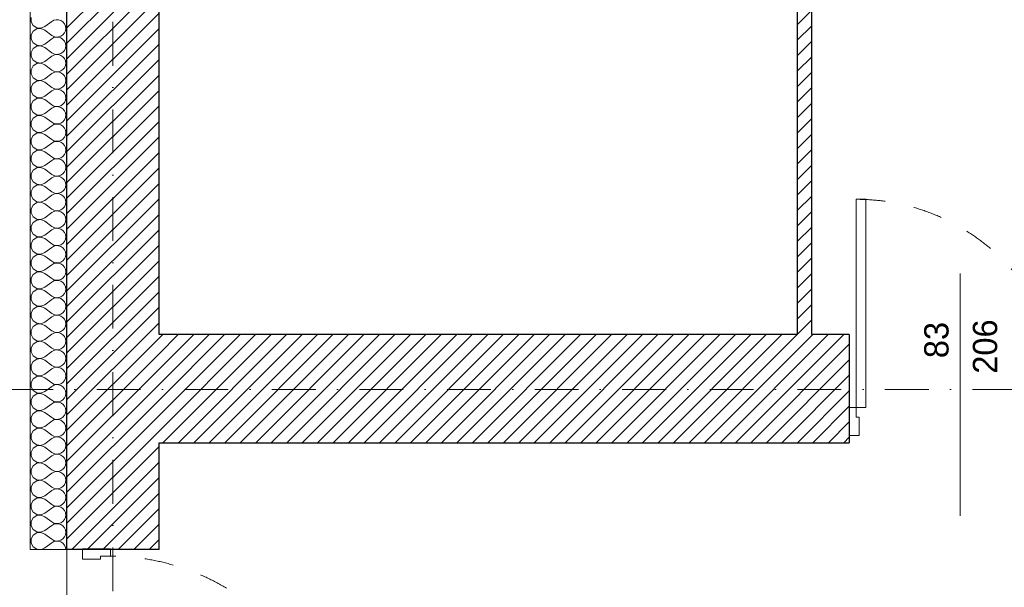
# Model space of a CAD drawing. Header units: millimetres. Extents: x 172139 to 266886, y 89525 to 138225.
# Tile 15 of 72: x 179032 to 183081, y 114560 to 116893. Entities that reach past the tile are written whole.
import ezdxf
from ezdxf.enums import TextEntityAlignment as Align

# ---------------------------------------------------------------- set-up
doc = ezdxf.new("R2010")
doc.units = ezdxf.units.MM
doc.header["$MEASUREMENT"] = 0
doc.linetypes.add('Kropki i Kreski', pattern=[360, 180, -90, 0, -90])
doc.linetypes.add('Przerywana', pattern=[240, 120, -120])
for name, color, linetype in [('Drzwi ArchiCAD', 7, 'Continuous'), ('Konstrukcja - Siatki mod', 7, 'Continuous'), ('KR_INW', 7, 'Continuous'), ('NAPIS_SODON', 7, 'Continuous'), ('Znaczniki drzwi ArchiCADa', 7, 'Continuous')]:
    doc.layers.add(name, color=color, linetype=linetype)
for name, color, linetype, lineweight in [('Drzwi ArchiCAD_Nr_pióra__1', 7, 'Continuous', 13), ('Drzwi ArchiCAD_Nr_pióra__27', 7, 'Continuous', 25), ('KR_INW_Nr_pióra__101', 252, 'Continuous', 5), ('KR_INW_Nr_pióra__27', 7, 'Continuous', 25), ('KR_INW_Nr_pióra__47', 7, 'Continuous', 15), ('NAPIS_SODON_Nr_pióra__1', 7, 'Continuous', 13), ('Znaczniki drzwi ArchiCADa_Nr_pióra__7', 7, 'Continuous', 13)]:
    doc.layers.add(name, color=color, linetype=linetype, lineweight=lineweight)
for name, color, linetype, lineweight, true_color in [('Konstrukcja - Siatki mod_Nr_pióra__48', 7, 'Continuous', 15, 0xa80f02), ('KR_INW_Nr_pióra__102', 7, 'Continuous', 5, 0xcccccc), ('Znaczniki drzwi ArchiCADa_Nr_pióra__20', 7, 'Continuous', 13, 0xb00000)]:
    doc.layers.add(name, color=color, linetype=linetype, lineweight=lineweight, true_color=true_color)
doc.styles.add('GENERATED_STYLE_1', font='txt')
pattern_1 = [(45, (0, 0), (-31.819804, 31.819804), [])]

# ---------------------------------------------------------------- blocks, each defined once
blk = doc.blocks.new('Strop_1', base_point=(179225, 121523.3))
at = {"layer": 'NAPIS_SODON_Nr_pióra__1', "linetype": 'Continuous', "flags": 128}
blk.add_lwpolyline([(179225, 121523.3), (179225.9, 107003.8), (250898.3, 107008.3), (250897.4, 121527.8)], close=True, dxfattribs=at)
blk = doc.blocks.new('*X134')
at = {"layer": 'KR_INW_Nr_pióra__102', "linetype": 'Continuous'}
for p, q in [((179079.7, 116901.6), (179079.7, 116884.2)), ((179182.6, 116892.7), (179173, 116890.5)), ((179192.4, 116892.2), (179182.6, 116892.7)), ((179079.7, 116884.2), (179088, 116868.8)), ((179088, 116868.8), (179102.4, 116859.2)), ((179102.4, 116855.1), (179088, 116845.5)), ((179102.4, 116859.2), (179119.8, 116857.6)), ((179119.8, 116856.7), (179102.4, 116855.1)), ((179119.8, 116857.6), (179135.8, 116864.3)), ((179135.8, 116850), (179119.8, 116856.7)), ((179135.8, 116864.3), (179164.4, 116885.7)), ((179173, 116890.5), (179164.4, 116885.7)), ((179201.8, 116889.1), (179192.4, 116892.2)), ((179209.9, 116883.5), (179201.8, 116889.1)), ((179216.2, 116875.9), (179209.9, 116883.5)), ((179220.2, 116866.9), (179216.2, 116875.9)), ((179221.5, 116857.1), (179220.2, 116866.9)), ((179220.2, 116847.4), (179221.5, 116857.1)), ((179088, 116845.5), (179079.7, 116830.1)), ((179079.7, 116830.1), (179079.7, 116812.7)), ((179079.7, 116812.7), (179088, 116797.4)), ((179135.8, 116850), (179164.4, 116828.6)), ((179135.8, 116792.9), (179164.4, 116814.3)), ((179164.4, 116828.6), (179173, 116823.8)), ((179173, 116819.1), (179164.4, 116814.3)), ((179173, 116823.8), (179182.6, 116821.6)), ((179182.6, 116821.3), (179173, 116819.1)), ((179182.6, 116821.6), (179192.4, 116822.1)), ((179192.4, 116820.8), (179182.6, 116821.3)), ((179192.4, 116822.1), (179201.8, 116825.2)), ((179201.8, 116817.7), (179192.4, 116820.8)), ((179201.8, 116825.2), (179209.9, 116830.8)), ((179209.9, 116812.1), (179201.8, 116817.7)), ((179209.9, 116830.8), (179216.2, 116838.4)), ((179216.2, 116804.5), (179209.9, 116812.1)), ((179216.2, 116838.4), (179220.2, 116847.4)), ((179088, 116774), (179079.7, 116758.7)), ((179088, 116797.4), (179102.4, 116787.8)), ((179102.4, 116783.7), (179088, 116774)), ((179102.4, 116787.8), (179119.8, 116786.1)), ((179119.8, 116785.3), (179102.4, 116783.7)), ((179119.8, 116786.1), (179135.8, 116792.9)), ((179135.8, 116778.6), (179119.8, 116785.3)), ((179135.8, 116778.6), (179164.4, 116757.1)), ((179220.2, 116795.5), (179216.2, 116804.5)), ((179216.2, 116766.9), (179220.2, 116776)), ((179221.5, 116785.7), (179220.2, 116795.5)), ((179220.2, 116776), (179221.5, 116785.7)), ((179079.7, 116758.7), (179079.7, 116741.3)), ((179079.7, 116741.3), (179088, 116726)), ((179135.8, 116721.4), (179164.4, 116742.9)), ((179164.4, 116757.1), (179173, 116752.4)), ((179173, 116747.6), (179164.4, 116742.9)), ((179173, 116752.4), (179182.6, 116750.1)), ((179182.6, 116749.9), (179173, 116747.6)), ((179182.6, 116750.1), (179192.4, 116750.6)), ((179192.4, 116749.4), (179182.6, 116749.9)), ((179192.4, 116750.6), (179201.8, 116753.8)), ((179201.8, 116746.2), (179192.4, 116749.4)), ((179201.8, 116753.8), (179209.9, 116759.4)), ((179209.9, 116740.6), (179201.8, 116746.2)), ((179209.9, 116759.4), (179216.2, 116766.9)), ((179216.2, 116733.1), (179209.9, 116740.6)), ((179220.2, 116724), (179216.2, 116733.1)), ((179088, 116702.6), (179079.7, 116687.3)), ((179088, 116726), (179102.4, 116716.3)), ((179102.4, 116712.2), (179088, 116702.6)), ((179102.4, 116716.3), (179119.8, 116714.7)), ((179119.8, 116713.9), (179102.4, 116712.2)), ((179119.8, 116714.7), (179135.8, 116721.4)), ((179135.8, 116707.1), (179119.8, 116713.9)), ((179135.8, 116707.1), (179164.4, 116685.7)), ((179209.9, 116687.9), (179216.2, 116695.5)), ((179216.2, 116695.5), (179220.2, 116704.5)), ((179221.5, 116714.3), (179220.2, 116724)), ((179220.2, 116704.5), (179221.5, 116714.3)), ((179079.7, 116687.3), (179079.7, 116669.9)), ((179079.7, 116669.9), (179088, 116654.5)), ((179088, 116654.5), (179102.4, 116644.9)), ((179119.8, 116643.3), (179135.8, 116650)), ((179135.8, 116650), (179164.4, 116671.4)), ((179164.4, 116685.7), (179173, 116680.9)), ((179173, 116676.2), (179164.4, 116671.4)), ((179173, 116680.9), (179182.6, 116678.7)), ((179182.6, 116678.4), (179173, 116676.2)), ((179182.6, 116678.7), (179192.4, 116679.2)), ((179192.4, 116677.9), (179182.6, 116678.4)), ((179192.4, 116679.2), (179201.8, 116682.3)), ((179201.8, 116674.8), (179192.4, 116677.9)), ((179201.8, 116682.3), (179209.9, 116687.9)), ((179209.9, 116669.2), (179201.8, 116674.8)), ((179216.2, 116661.6), (179209.9, 116669.2)), ((179220.2, 116652.6), (179216.2, 116661.6)), ((179221.5, 116642.9), (179220.2, 116652.6)), ((179088, 116631.2), (179079.7, 116615.8)), ((179079.7, 116615.8), (179079.7, 116598.4)), ((179102.4, 116640.8), (179088, 116631.2)), ((179102.4, 116644.9), (179119.8, 116643.3)), ((179119.8, 116642.4), (179102.4, 116640.8)), ((179135.8, 116635.7), (179119.8, 116642.4)), ((179135.8, 116635.7), (179164.4, 116614.3)), ((179164.4, 116614.3), (179173, 116609.5)), ((179173, 116609.5), (179182.6, 116607.3)), ((179192.4, 116607.8), (179201.8, 116610.9)), ((179201.8, 116610.9), (179209.9, 116616.5)), ((179209.9, 116616.5), (179216.2, 116624.1)), ((179216.2, 116624.1), (179220.2, 116633.1)), ((179220.2, 116633.1), (179221.5, 116642.9)), ((179079.7, 116598.4), (179088, 116583.1)), ((179088, 116583.1), (179102.4, 116573.5)), ((179102.4, 116569.4), (179088, 116559.7)), ((179102.4, 116573.5), (179119.8, 116571.8)), ((179119.8, 116571), (179102.4, 116569.4)), ((179119.8, 116571.8), (179135.8, 116578.6)), ((179135.8, 116564.3), (179119.8, 116571)), ((179135.8, 116578.6), (179164.4, 116600)), ((179173, 116604.8), (179164.4, 116600)), ((179182.6, 116607), (179173, 116604.8)), ((179182.6, 116607.3), (179192.4, 116607.8)), ((179192.4, 116606.5), (179182.6, 116607)), ((179201.8, 116603.4), (179192.4, 116606.5)), ((179209.9, 116597.8), (179201.8, 116603.4)), ((179216.2, 116590.2), (179209.9, 116597.8)), ((179220.2, 116581.2), (179216.2, 116590.2)), ((179221.5, 116571.4), (179220.2, 116581.2)), ((179220.2, 116561.7), (179221.5, 116571.4)), ((179088, 116559.7), (179079.7, 116544.4)), ((179079.7, 116544.4), (179079.7, 116527)), ((179135.8, 116564.3), (179164.4, 116542.9)), ((179135.8, 116507.1), (179164.4, 116528.6)), ((179164.4, 116542.9), (179173, 116538.1)), ((179173, 116533.3), (179164.4, 116528.6)), ((179173, 116538.1), (179182.6, 116535.9)), ((179182.6, 116535.6), (179173, 116533.3)), ((179182.6, 116535.9), (179192.4, 116536.3)), ((179192.4, 116535.1), (179182.6, 116535.6)), ((179192.4, 116536.3), (179201.8, 116539.5)), ((179201.8, 116531.9), (179192.4, 116535.1)), ((179201.8, 116539.5), (179209.9, 116545.1)), ((179209.9, 116526.4), (179201.8, 116531.9)), ((179209.9, 116545.1), (179216.2, 116552.7)), ((179216.2, 116552.7), (179220.2, 116561.7)), ((179079.7, 116527), (179088, 116511.7)), ((179088, 116488.3), (179079.7, 116473)), ((179088, 116511.7), (179102.4, 116502.1)), ((179102.4, 116497.9), (179088, 116488.3)), ((179102.4, 116502.1), (179119.8, 116500.4)), ((179119.8, 116499.6), (179102.4, 116497.9)), ((179119.8, 116500.4), (179135.8, 116507.1)), ((179135.8, 116492.9), (179119.8, 116499.6)), ((179135.8, 116492.9), (179164.4, 116471.4)), ((179216.2, 116518.8), (179209.9, 116526.4)), ((179220.2, 116509.8), (179216.2, 116518.8)), ((179216.2, 116481.2), (179220.2, 116490.2)), ((179221.5, 116500), (179220.2, 116509.8)), ((179220.2, 116490.2), (179221.5, 116500)), ((179079.7, 116473), (179079.7, 116455.6)), ((179079.7, 116455.6), (179088, 116440.3)), ((179135.8, 116435.7), (179164.4, 116457.1)), ((179164.4, 116471.4), (179173, 116466.7)), ((179173, 116461.9), (179164.4, 116457.1)), ((179173, 116466.7), (179182.6, 116464.4)), ((179182.6, 116464.1), (179173, 116461.9)), ((179182.6, 116464.4), (179192.4, 116464.9)), ((179192.4, 116463.7), (179182.6, 116464.1)), ((179192.4, 116464.9), (179201.8, 116468.1)), ((179201.8, 116460.5), (179192.4, 116463.7)), ((179201.8, 116468.1), (179209.9, 116473.6)), ((179209.9, 116454.9), (179201.8, 116460.5)), ((179209.9, 116473.6), (179216.2, 116481.2)), ((179216.2, 116447.3), (179209.9, 116454.9)), ((179220.2, 116438.3), (179216.2, 116447.3)), ((179088, 116416.9), (179079.7, 116401.6)), ((179088, 116440.3), (179102.4, 116430.6)), ((179102.4, 116426.5), (179088, 116416.9)), ((179102.4, 116430.6), (179119.8, 116429)), ((179119.8, 116428.2), (179102.4, 116426.5)), ((179119.8, 116429), (179135.8, 116435.7)), ((179135.8, 116421.4), (179119.8, 116428.2)), ((179135.8, 116421.4), (179164.4, 116400)), ((179209.9, 116402.2), (179216.2, 116409.8)), ((179216.2, 116409.8), (179220.2, 116418.8)), ((179221.5, 116428.6), (179220.2, 116438.3)), ((179220.2, 116418.8), (179221.5, 116428.6)), ((179079.7, 116401.6), (179079.7, 116384.2)), ((179079.7, 116384.2), (179088, 116368.8)), ((179088, 116368.8), (179102.4, 116359.2)), ((179135.8, 116364.3), (179164.4, 116385.7)), ((179164.4, 116400), (179173, 116395.2)), ((179173, 116390.5), (179164.4, 116385.7)), ((179173, 116395.2), (179182.6, 116393)), ((179182.6, 116392.7), (179173, 116390.5)), ((179182.6, 116393), (179192.4, 116393.5)), ((179192.4, 116392.2), (179182.6, 116392.7)), ((179192.4, 116393.5), (179201.8, 116396.6)), ((179201.8, 116389.1), (179192.4, 116392.2)), ((179201.8, 116396.6), (179209.9, 116402.2)), ((179209.9, 116383.5), (179201.8, 116389.1)), ((179216.2, 116375.9), (179209.9, 116383.5)), ((179220.2, 116366.9), (179216.2, 116375.9)), ((179221.5, 116357.1), (179220.2, 116366.9)), ((179088, 116345.5), (179079.7, 116330.1)), ((179079.7, 116330.1), (179079.7, 116312.7)), ((179102.4, 116355.1), (179088, 116345.5)), ((179102.4, 116359.2), (179119.8, 116357.6)), ((179119.8, 116356.7), (179102.4, 116355.1)), ((179119.8, 116357.6), (179135.8, 116364.3)), ((179135.8, 116350), (179119.8, 116356.7)), ((179135.8, 116350), (179164.4, 116328.6)), ((179164.4, 116328.6), (179173, 116323.8)), ((179201.8, 116325.2), (179209.9, 116330.8)), ((179209.9, 116330.8), (179216.2, 116338.4)), ((179216.2, 116338.4), (179220.2, 116347.4)), ((179220.2, 116347.4), (179221.5, 116357.1)), ((179079.7, 116312.7), (179088, 116297.4)), ((179088, 116297.4), (179102.4, 116287.8)), ((179102.4, 116287.8), (179119.8, 116286.1)), ((179119.8, 116285.3), (179102.4, 116283.7)), ((179119.8, 116286.1), (179135.8, 116292.9)), ((179135.8, 116278.6), (179119.8, 116285.3)), ((179135.8, 116292.9), (179164.4, 116314.3)), ((179173, 116319.1), (179164.4, 116314.3)), ((179173, 116323.8), (179182.6, 116321.6)), ((179182.6, 116321.3), (179173, 116319.1)), ((179182.6, 116321.6), (179192.4, 116322.1)), ((179192.4, 116320.8), (179182.6, 116321.3)), ((179192.4, 116322.1), (179201.8, 116325.2)), ((179201.8, 116317.7), (179192.4, 116320.8)), ((179209.9, 116312.1), (179201.8, 116317.7)), ((179216.2, 116304.5), (179209.9, 116312.1)), ((179220.2, 116295.5), (179216.2, 116304.5)), ((179221.5, 116285.7), (179220.2, 116295.5)), ((179220.2, 116276), (179221.5, 116285.7)), ((179088, 116274), (179079.7, 116258.7)), ((179079.7, 116258.7), (179079.7, 116241.3)), ((179102.4, 116283.7), (179088, 116274)), ((179135.8, 116278.6), (179164.4, 116257.1)), ((179164.4, 116257.1), (179173, 116252.4)), ((179173, 116247.6), (179164.4, 116242.9)), ((179173, 116252.4), (179182.6, 116250.1)), ((179182.6, 116249.9), (179173, 116247.6)), ((179182.6, 116250.1), (179192.4, 116250.6)), ((179192.4, 116249.4), (179182.6, 116249.9)), ((179192.4, 116250.6), (179201.8, 116253.8)), ((179201.8, 116246.2), (179192.4, 116249.4)), ((179201.8, 116253.8), (179209.9, 116259.4)), ((179209.9, 116240.6), (179201.8, 116246.2)), ((179209.9, 116259.4), (179216.2, 116266.9)), ((179216.2, 116266.9), (179220.2, 116276)), ((179079.7, 116241.3), (179088, 116226)), ((179088, 116226), (179102.4, 116216.3)), ((179102.4, 116212.2), (179088, 116202.6)), ((179102.4, 116216.3), (179119.8, 116214.7)), ((179119.8, 116213.9), (179102.4, 116212.2)), ((179119.8, 116214.7), (179135.8, 116221.4)), ((179135.8, 116207.1), (179119.8, 116213.9)), ((179135.8, 116221.4), (179164.4, 116242.9)), ((179135.8, 116207.1), (179164.4, 116185.7)), ((179216.2, 116233.1), (179209.9, 116240.6)), ((179220.2, 116224), (179216.2, 116233.1)), ((179216.2, 116195.5), (179220.2, 116204.5)), ((179221.5, 116214.3), (179220.2, 116224)), ((179220.2, 116204.5), (179221.5, 116214.3)), ((179088, 116202.6), (179079.7, 116187.3)), ((179079.7, 116187.3), (179079.7, 116169.9)), ((179079.7, 116169.9), (179088, 116154.5)), ((179135.8, 116150), (179164.4, 116171.4)), ((179164.4, 116185.7), (179173, 116180.9)), ((179173, 116176.2), (179164.4, 116171.4)), ((179173, 116180.9), (179182.6, 116178.7)), ((179182.6, 116178.4), (179173, 116176.2)), ((179182.6, 116178.7), (179192.4, 116179.2)), ((179192.4, 116177.9), (179182.6, 116178.4)), ((179192.4, 116179.2), (179201.8, 116182.3)), ((179201.8, 116174.8), (179192.4, 116177.9)), ((179201.8, 116182.3), (179209.9, 116187.9)), ((179209.9, 116169.2), (179201.8, 116174.8)), ((179209.9, 116187.9), (179216.2, 116195.5)), ((179216.2, 116161.6), (179209.9, 116169.2)), ((179088, 116131.2), (179079.7, 116115.8)), ((179088, 116154.5), (179102.4, 116144.9)), ((179102.4, 116140.8), (179088, 116131.2)), ((179102.4, 116144.9), (179119.8, 116143.3)), ((179119.8, 116142.4), (179102.4, 116140.8)), ((179119.8, 116143.3), (179135.8, 116150)), ((179135.8, 116135.7), (179119.8, 116142.4)), ((179135.8, 116135.7), (179164.4, 116114.3)), ((179209.9, 116116.5), (179216.2, 116124.1)), ((179220.2, 116152.6), (179216.2, 116161.6)), ((179216.2, 116124.1), (179220.2, 116133.1)), ((179221.5, 116142.9), (179220.2, 116152.6)), ((179220.2, 116133.1), (179221.5, 116142.9)), ((179079.7, 116115.8), (179079.7, 116098.4)), ((179079.7, 116098.4), (179088, 116083.1)), ((179088, 116083.1), (179102.4, 116073.5)), ((179135.8, 116078.6), (179164.4, 116100)), ((179164.4, 116114.3), (179173, 116109.5)), ((179173, 116104.8), (179164.4, 116100)), ((179173, 116109.5), (179182.6, 116107.3)), ((179182.6, 116107), (179173, 116104.8)), ((179182.6, 116107.3), (179192.4, 116107.8)), ((179192.4, 116106.5), (179182.6, 116107)), ((179192.4, 116107.8), (179201.8, 116110.9)), ((179201.8, 116103.4), (179192.4, 116106.5)), ((179201.8, 116110.9), (179209.9, 116116.5)), ((179209.9, 116097.8), (179201.8, 116103.4)), ((179216.2, 116090.2), (179209.9, 116097.8)), ((179220.2, 116081.2), (179216.2, 116090.2)), ((179088, 116059.7), (179079.7, 116044.4)), ((179079.7, 116044.4), (179079.7, 116027)), ((179102.4, 116069.4), (179088, 116059.7)), ((179102.4, 116073.5), (179119.8, 116071.8)), ((179119.8, 116071), (179102.4, 116069.4)), ((179119.8, 116071.8), (179135.8, 116078.6)), ((179135.8, 116064.3), (179119.8, 116071)), ((179135.8, 116064.3), (179164.4, 116042.9)), ((179164.4, 116042.9), (179173, 116038.1)), ((179201.8, 116039.5), (179209.9, 116045.1)), ((179209.9, 116045.1), (179216.2, 116052.7)), ((179216.2, 116052.7), (179220.2, 116061.7)), ((179221.5, 116071.4), (179220.2, 116081.2)), ((179220.2, 116061.7), (179221.5, 116071.4)), ((179079.7, 116027), (179088, 116011.7)), ((179088, 116011.7), (179102.4, 116002.1)), ((179102.4, 116002.1), (179119.8, 116000.4)), ((179119.8, 116000.4), (179135.8, 116007.1)), ((179135.8, 116007.1), (179164.4, 116028.6)), ((179173, 116033.3), (179164.4, 116028.6)), ((179173, 116038.1), (179182.6, 116035.9)), ((179182.6, 116035.6), (179173, 116033.3)), ((179182.6, 116035.9), (179192.4, 116036.3)), ((179192.4, 116035.1), (179182.6, 116035.6)), ((179192.4, 116036.3), (179201.8, 116039.5)), ((179201.8, 116031.9), (179192.4, 116035.1)), ((179209.9, 116026.4), (179201.8, 116031.9)), ((179216.2, 116018.8), (179209.9, 116026.4)), ((179220.2, 116009.8), (179216.2, 116018.8)), ((179221.5, 116000), (179220.2, 116009.8)), ((179088, 115988.3), (179079.7, 115973)), ((179079.7, 115973), (179079.7, 115955.6)), ((179102.4, 115997.9), (179088, 115988.3)), ((179119.8, 115999.6), (179102.4, 115997.9)), ((179135.8, 115992.9), (179119.8, 115999.6)), ((179135.8, 115992.9), (179164.4, 115971.4)), ((179164.4, 115971.4), (179173, 115966.7)), ((179173, 115961.9), (179164.4, 115957.1)), ((179173, 115966.7), (179182.6, 115964.4)), ((179182.6, 115964.1), (179173, 115961.9)), ((179182.6, 115964.4), (179192.4, 115964.9)), ((179192.4, 115963.7), (179182.6, 115964.1)), ((179192.4, 115964.9), (179201.8, 115968.1)), ((179201.8, 115960.5), (179192.4, 115963.7)), ((179201.8, 115968.1), (179209.9, 115973.6)), ((179209.9, 115973.6), (179216.2, 115981.2)), ((179216.2, 115981.2), (179220.2, 115990.2)), ((179220.2, 115990.2), (179221.5, 116000)), ((179079.7, 115955.6), (179088, 115940.3)), ((179088, 115940.3), (179102.4, 115930.6)), ((179102.4, 115926.5), (179088, 115916.9)), ((179102.4, 115930.6), (179119.8, 115929)), ((179119.8, 115928.2), (179102.4, 115926.5)), ((179119.8, 115929), (179135.8, 115935.7)), ((179135.8, 115921.4), (179119.8, 115928.2)), ((179135.8, 115935.7), (179164.4, 115957.1)), ((179135.8, 115921.4), (179164.4, 115900)), ((179209.9, 115954.9), (179201.8, 115960.5)), ((179216.2, 115947.3), (179209.9, 115954.9)), ((179220.2, 115938.3), (179216.2, 115947.3)), ((179221.5, 115928.6), (179220.2, 115938.3)), ((179220.2, 115918.8), (179221.5, 115928.6)), ((179088, 115916.9), (179079.7, 115901.6)), ((179079.7, 115901.6), (179079.7, 115884.2)), ((179079.7, 115884.2), (179088, 115868.8)), ((179135.8, 115864.3), (179164.4, 115885.7)), ((179164.4, 115900), (179173, 115895.2)), ((179173, 115890.5), (179164.4, 115885.7)), ((179173, 115895.2), (179182.6, 115893)), ((179182.6, 115892.7), (179173, 115890.5)), ((179182.6, 115893), (179192.4, 115893.5)), ((179192.4, 115892.2), (179182.6, 115892.7)), ((179192.4, 115893.5), (179201.8, 115896.6)), ((179201.8, 115889.1), (179192.4, 115892.2)), ((179201.8, 115896.6), (179209.9, 115902.2)), ((179209.9, 115883.5), (179201.8, 115889.1)), ((179209.9, 115902.2), (179216.2, 115909.8)), ((179216.2, 115875.9), (179209.9, 115883.5)), ((179216.2, 115909.8), (179220.2, 115918.8)), ((179088, 115845.5), (179079.7, 115830.1)), ((179088, 115868.8), (179102.4, 115859.2)), ((179102.4, 115855.1), (179088, 115845.5)), ((179102.4, 115859.2), (179119.8, 115857.6)), ((179119.8, 115856.7), (179102.4, 115855.1)), ((179119.8, 115857.6), (179135.8, 115864.3)), ((179135.8, 115850), (179119.8, 115856.7)), ((179135.8, 115850), (179164.4, 115828.6)), ((179220.2, 115866.9), (179216.2, 115875.9)), ((179216.2, 115838.4), (179220.2, 115847.4)), ((179221.5, 115857.1), (179220.2, 115866.9)), ((179220.2, 115847.4), (179221.5, 115857.1)), ((179079.7, 115830.1), (179079.7, 115812.7)), ((179079.7, 115812.7), (179088, 115797.4)), ((179135.8, 115792.9), (179164.4, 115814.3)), ((179164.4, 115828.6), (179173, 115823.8)), ((179173, 115819.1), (179164.4, 115814.3)), ((179173, 115823.8), (179182.6, 115821.6)), ((179182.6, 115821.3), (179173, 115819.1)), ((179182.6, 115821.6), (179192.4, 115822.1)), ((179192.4, 115820.8), (179182.6, 115821.3)), ((179192.4, 115822.1), (179201.8, 115825.2)), ((179201.8, 115817.7), (179192.4, 115820.8)), ((179201.8, 115825.2), (179209.9, 115830.8)), ((179209.9, 115812.1), (179201.8, 115817.7)), ((179209.9, 115830.8), (179216.2, 115838.4)), ((179216.2, 115804.5), (179209.9, 115812.1)), ((179220.2, 115795.5), (179216.2, 115804.5)), ((179088, 115774), (179079.7, 115758.7)), ((179088, 115797.4), (179102.4, 115787.8)), ((179102.4, 115783.7), (179088, 115774)), ((179102.4, 115787.8), (179119.8, 115786.1)), ((179119.8, 115785.3), (179102.4, 115783.7)), ((179119.8, 115786.1), (179135.8, 115792.9)), ((179135.8, 115778.6), (179119.8, 115785.3)), ((179135.8, 115778.6), (179164.4, 115757.1)), ((179201.8, 115753.8), (179209.9, 115759.4)), ((179209.9, 115759.4), (179216.2, 115766.9)), ((179216.2, 115766.9), (179220.2, 115776)), ((179221.5, 115785.7), (179220.2, 115795.5)), ((179220.2, 115776), (179221.5, 115785.7)), ((179079.7, 115758.7), (179079.7, 115741.3)), ((179079.7, 115741.3), (179088, 115726)), ((179088, 115726), (179102.4, 115716.3)), ((179119.8, 115714.7), (179135.8, 115721.4)), ((179135.8, 115721.4), (179164.4, 115742.9)), ((179164.4, 115757.1), (179173, 115752.4)), ((179173, 115747.6), (179164.4, 115742.9)), ((179173, 115752.4), (179182.6, 115750.1)), ((179182.6, 115749.9), (179173, 115747.6)), ((179182.6, 115750.1), (179192.4, 115750.6)), ((179192.4, 115749.4), (179182.6, 115749.9)), ((179192.4, 115750.6), (179201.8, 115753.8)), ((179201.8, 115746.2), (179192.4, 115749.4)), ((179209.9, 115740.6), (179201.8, 115746.2)), ((179216.2, 115733.1), (179209.9, 115740.6)), ((179220.2, 115724), (179216.2, 115733.1)), ((179221.5, 115714.3), (179220.2, 115724)), ((179088, 115702.6), (179079.7, 115687.3)), ((179079.7, 115687.3), (179079.7, 115669.9)), ((179102.4, 115712.2), (179088, 115702.6)), ((179102.4, 115716.3), (179119.8, 115714.7)), ((179119.8, 115713.9), (179102.4, 115712.2)), ((179135.8, 115707.1), (179119.8, 115713.9)), ((179135.8, 115707.1), (179164.4, 115685.7)), ((179164.4, 115685.7), (179173, 115680.9)), ((179173, 115680.9), (179182.6, 115678.7)), ((179182.6, 115678.4), (179173, 115676.2)), ((179182.6, 115678.7), (179192.4, 115679.2)), ((179192.4, 115677.9), (179182.6, 115678.4)), ((179192.4, 115679.2), (179201.8, 115682.3)), ((179201.8, 115674.8), (179192.4, 115677.9)), ((179201.8, 115682.3), (179209.9, 115687.9)), ((179209.9, 115687.9), (179216.2, 115695.5)), ((179216.2, 115695.5), (179220.2, 115704.5)), ((179220.2, 115704.5), (179221.5, 115714.3)), ((179079.7, 115669.9), (179088, 115654.5)), ((179088, 115654.5), (179102.4, 115644.9)), ((179102.4, 115640.8), (179088, 115631.2)), ((179102.4, 115644.9), (179119.8, 115643.3)), ((179119.8, 115642.4), (179102.4, 115640.8)), ((179119.8, 115643.3), (179135.8, 115650)), ((179135.8, 115635.7), (179119.8, 115642.4)), ((179135.8, 115650), (179164.4, 115671.4)), ((179173, 115676.2), (179164.4, 115671.4)), ((179209.9, 115669.2), (179201.8, 115674.8)), ((179216.2, 115661.6), (179209.9, 115669.2)), ((179220.2, 115652.6), (179216.2, 115661.6)), ((179221.5, 115642.9), (179220.2, 115652.6)), ((179220.2, 115633.1), (179221.5, 115642.9)), ((179088, 115631.2), (179079.7, 115615.8)), ((179079.7, 115615.8), (179079.7, 115598.4)), ((179079.7, 115598.4), (179088, 115583.1)), ((179135.8, 115635.7), (179164.4, 115614.3)), ((179135.8, 115578.6), (179164.4, 115600)), ((179164.4, 115614.3), (179173, 115609.5)), ((179173, 115604.8), (179164.4, 115600)), ((179173, 115609.5), (179182.6, 115607.3)), ((179182.6, 115607), (179173, 115604.8)), ((179182.6, 115607.3), (179192.4, 115607.8)), ((179192.4, 115606.5), (179182.6, 115607)), ((179192.4, 115607.8), (179201.8, 115610.9)), ((179201.8, 115603.4), (179192.4, 115606.5)), ((179201.8, 115610.9), (179209.9, 115616.5)), ((179209.9, 115597.8), (179201.8, 115603.4)), ((179209.9, 115616.5), (179216.2, 115624.1)), ((179216.2, 115590.2), (179209.9, 115597.8)), ((179216.2, 115624.1), (179220.2, 115633.1)), ((179088, 115559.7), (179079.7, 115544.4)), ((179088, 115583.1), (179102.4, 115573.5)), ((179102.4, 115569.4), (179088, 115559.7)), ((179102.4, 115573.5), (179119.8, 115571.8)), ((179119.8, 115571), (179102.4, 115569.4)), ((179119.8, 115571.8), (179135.8, 115578.6)), ((179135.8, 115564.3), (179119.8, 115571)), ((179135.8, 115564.3), (179164.4, 115542.9)), ((179220.2, 115581.2), (179216.2, 115590.2)), ((179216.2, 115552.7), (179220.2, 115561.7)), ((179221.5, 115571.4), (179220.2, 115581.2)), ((179220.2, 115561.7), (179221.5, 115571.4)), ((179079.7, 115544.4), (179079.7, 115527)), ((179079.7, 115527), (179088, 115511.7)), ((179135.8, 115507.1), (179164.4, 115528.6)), ((179164.4, 115542.9), (179173, 115538.1)), ((179173, 115533.3), (179164.4, 115528.6)), ((179173, 115538.1), (179182.6, 115535.9)), ((179182.6, 115535.6), (179173, 115533.3)), ((179182.6, 115535.9), (179192.4, 115536.3)), ((179192.4, 115535.1), (179182.6, 115535.6)), ((179192.4, 115536.3), (179201.8, 115539.5)), ((179201.8, 115531.9), (179192.4, 115535.1)), ((179201.8, 115539.5), (179209.9, 115545.1)), ((179209.9, 115526.4), (179201.8, 115531.9)), ((179209.9, 115545.1), (179216.2, 115552.7)), ((179216.2, 115518.8), (179209.9, 115526.4)), ((179220.2, 115509.8), (179216.2, 115518.8)), ((179088, 115488.3), (179079.7, 115473)), ((179088, 115511.7), (179102.4, 115502.1)), ((179102.4, 115497.9), (179088, 115488.3)), ((179102.4, 115502.1), (179119.8, 115500.4)), ((179119.8, 115499.6), (179102.4, 115497.9)), ((179119.8, 115500.4), (179135.8, 115507.1)), ((179135.8, 115492.9), (179119.8, 115499.6)), ((179135.8, 115492.9), (179164.4, 115471.4)), ((179209.9, 115473.6), (179216.2, 115481.2)), ((179216.2, 115481.2), (179220.2, 115490.2)), ((179221.5, 115500), (179220.2, 115509.8)), ((179220.2, 115490.2), (179221.5, 115500)), ((179079.7, 115473), (179079.7, 115455.6)), ((179079.7, 115455.6), (179088, 115440.3)), ((179088, 115440.3), (179102.4, 115430.6)), ((179119.8, 115429), (179135.8, 115435.7)), ((179135.8, 115435.7), (179164.4, 115457.1)), ((179164.4, 115471.4), (179173, 115466.7)), ((179173, 115461.9), (179164.4, 115457.1)), ((179173, 115466.7), (179182.6, 115464.4)), ((179182.6, 115464.1), (179173, 115461.9)), ((179182.6, 115464.4), (179192.4, 115464.9)), ((179192.4, 115463.7), (179182.6, 115464.1)), ((179192.4, 115464.9), (179201.8, 115468.1)), ((179201.8, 115460.5), (179192.4, 115463.7)), ((179201.8, 115468.1), (179209.9, 115473.6)), ((179209.9, 115454.9), (179201.8, 115460.5)), ((179216.2, 115447.3), (179209.9, 115454.9)), ((179220.2, 115438.3), (179216.2, 115447.3)), ((179221.5, 115428.6), (179220.2, 115438.3)), ((179088, 115416.9), (179079.7, 115401.6)), ((179079.7, 115401.6), (179079.7, 115384.2)), ((179102.4, 115426.5), (179088, 115416.9)), ((179102.4, 115430.6), (179119.8, 115429)), ((179119.8, 115428.2), (179102.4, 115426.5)), ((179135.8, 115421.4), (179119.8, 115428.2)), ((179135.8, 115421.4), (179164.4, 115400)), ((179164.4, 115400), (179173, 115395.2)), ((179173, 115395.2), (179182.6, 115393)), ((179192.4, 115393.5), (179201.8, 115396.6)), ((179201.8, 115396.6), (179209.9, 115402.2)), ((179209.9, 115402.2), (179216.2, 115409.8)), ((179216.2, 115409.8), (179220.2, 115418.8)), ((179220.2, 115418.8), (179221.5, 115428.6)), ((179079.7, 115384.2), (179088, 115368.8)), ((179088, 115368.8), (179102.4, 115359.2)), ((179102.4, 115355.1), (179088, 115345.5)), ((179102.4, 115359.2), (179119.8, 115357.6)), ((179119.8, 115356.7), (179102.4, 115355.1)), ((179119.8, 115357.6), (179135.8, 115364.3)), ((179135.8, 115350), (179119.8, 115356.7)), ((179135.8, 115364.3), (179164.4, 115385.7)), ((179173, 115390.5), (179164.4, 115385.7)), ((179182.6, 115392.7), (179173, 115390.5)), ((179182.6, 115393), (179192.4, 115393.5)), ((179192.4, 115392.2), (179182.6, 115392.7)), ((179201.8, 115389.1), (179192.4, 115392.2)), ((179209.9, 115383.5), (179201.8, 115389.1)), ((179216.2, 115375.9), (179209.9, 115383.5)), ((179220.2, 115366.9), (179216.2, 115375.9)), ((179221.5, 115357.1), (179220.2, 115366.9)), ((179220.2, 115347.4), (179221.5, 115357.1)), ((179088, 115345.5), (179079.7, 115330.1)), ((179079.7, 115330.1), (179079.7, 115312.7)), ((179135.8, 115350), (179164.4, 115328.6)), ((179135.8, 115292.9), (179164.4, 115314.3)), ((179164.4, 115328.6), (179173, 115323.8)), ((179173, 115319.1), (179164.4, 115314.3)), ((179173, 115323.8), (179182.6, 115321.6)), ((179182.6, 115321.3), (179173, 115319.1)), ((179182.6, 115321.6), (179192.4, 115322.1)), ((179192.4, 115320.8), (179182.6, 115321.3)), ((179192.4, 115322.1), (179201.8, 115325.2)), ((179201.8, 115317.7), (179192.4, 115320.8)), ((179201.8, 115325.2), (179209.9, 115330.8)), ((179209.9, 115312.1), (179201.8, 115317.7)), ((179209.9, 115330.8), (179216.2, 115338.4)), ((179216.2, 115338.4), (179220.2, 115347.4)), ((179079.7, 115312.7), (179088, 115297.4)), ((179088, 115274), (179079.7, 115258.7)), ((179088, 115297.4), (179102.4, 115287.8)), ((179102.4, 115283.7), (179088, 115274)), ((179102.4, 115287.8), (179119.8, 115286.1)), ((179119.8, 115285.3), (179102.4, 115283.7)), ((179119.8, 115286.1), (179135.8, 115292.9)), ((179135.8, 115278.6), (179119.8, 115285.3)), ((179135.8, 115278.6), (179164.4, 115257.1)), ((179216.2, 115304.5), (179209.9, 115312.1)), ((179220.2, 115295.5), (179216.2, 115304.5)), ((179216.2, 115266.9), (179220.2, 115276)), ((179221.5, 115285.7), (179220.2, 115295.5)), ((179220.2, 115276), (179221.5, 115285.7)), ((179079.7, 115258.7), (179079.7, 115241.3)), ((179079.7, 115241.3), (179088, 115226)), ((179135.8, 115221.4), (179164.4, 115242.9)), ((179164.4, 115257.1), (179173, 115252.4)), ((179173, 115247.6), (179164.4, 115242.9)), ((179173, 115252.4), (179182.6, 115250.1)), ((179182.6, 115249.9), (179173, 115247.6)), ((179182.6, 115250.1), (179192.4, 115250.6)), ((179192.4, 115249.4), (179182.6, 115249.9)), ((179192.4, 115250.6), (179201.8, 115253.8)), ((179201.8, 115246.2), (179192.4, 115249.4)), ((179201.8, 115253.8), (179209.9, 115259.4)), ((179209.9, 115240.6), (179201.8, 115246.2)), ((179209.9, 115259.4), (179216.2, 115266.9)), ((179216.2, 115233.1), (179209.9, 115240.6)), ((179220.2, 115224), (179216.2, 115233.1)), ((179088, 115202.6), (179079.7, 115187.3)), ((179088, 115226), (179102.4, 115216.3)), ((179102.4, 115212.2), (179088, 115202.6)), ((179102.4, 115216.3), (179119.8, 115214.7)), ((179119.8, 115213.9), (179102.4, 115212.2)), ((179119.8, 115214.7), (179135.8, 115221.4)), ((179135.8, 115207.1), (179119.8, 115213.9)), ((179135.8, 115207.1), (179164.4, 115185.7)), ((179209.9, 115187.9), (179216.2, 115195.5)), ((179216.2, 115195.5), (179220.2, 115204.5)), ((179221.5, 115214.3), (179220.2, 115224)), ((179220.2, 115204.5), (179221.5, 115214.3)), ((179079.7, 115187.3), (179079.7, 115169.9)), ((179079.7, 115169.9), (179088, 115154.5)), ((179088, 115154.5), (179102.4, 115144.9)), ((179135.8, 115150), (179164.4, 115171.4)), ((179164.4, 115185.7), (179173, 115180.9)), ((179173, 115176.2), (179164.4, 115171.4)), ((179173, 115180.9), (179182.6, 115178.7)), ((179182.6, 115178.4), (179173, 115176.2)), ((179182.6, 115178.7), (179192.4, 115179.2)), ((179192.4, 115177.9), (179182.6, 115178.4)), ((179192.4, 115179.2), (179201.8, 115182.3)), ((179201.8, 115174.8), (179192.4, 115177.9)), ((179201.8, 115182.3), (179209.9, 115187.9)), ((179209.9, 115169.2), (179201.8, 115174.8)), ((179216.2, 115161.6), (179209.9, 115169.2)), ((179220.2, 115152.6), (179216.2, 115161.6)), ((179221.5, 115142.9), (179220.2, 115152.6)), ((179088, 115131.2), (179079.7, 115115.8)), ((179079.7, 115115.8), (179079.7, 115098.4)), ((179102.4, 115140.8), (179088, 115131.2)), ((179102.4, 115144.9), (179119.8, 115143.3)), ((179119.8, 115142.4), (179102.4, 115140.8)), ((179119.8, 115143.3), (179135.8, 115150)), ((179135.8, 115135.7), (179119.8, 115142.4)), ((179135.8, 115135.7), (179164.4, 115114.3)), ((179164.4, 115114.3), (179173, 115109.5)), ((179201.8, 115110.9), (179209.9, 115116.5)), ((179209.9, 115116.5), (179216.2, 115124.1)), ((179216.2, 115124.1), (179220.2, 115133.1)), ((179220.2, 115133.1), (179221.5, 115142.9)), ((179079.7, 115098.4), (179088, 115083.1)), ((179088, 115083.1), (179102.4, 115073.5)), ((179102.4, 115073.5), (179119.8, 115071.8)), ((179119.8, 115071), (179102.4, 115069.4)), ((179119.8, 115071.8), (179135.8, 115078.6)), ((179135.8, 115064.3), (179119.8, 115071)), ((179135.8, 115078.6), (179164.4, 115100)), ((179173, 115104.8), (179164.4, 115100)), ((179173, 115109.5), (179182.6, 115107.3)), ((179182.6, 115107), (179173, 115104.8)), ((179182.6, 115107.3), (179192.4, 115107.8)), ((179192.4, 115106.5), (179182.6, 115107)), ((179192.4, 115107.8), (179201.8, 115110.9)), ((179201.8, 115103.4), (179192.4, 115106.5)), ((179209.9, 115097.8), (179201.8, 115103.4)), ((179216.2, 115090.2), (179209.9, 115097.8)), ((179220.2, 115081.2), (179216.2, 115090.2)), ((179221.5, 115071.4), (179220.2, 115081.2)), ((179220.2, 115061.7), (179221.5, 115071.4)), ((179088, 115059.7), (179079.7, 115044.4)), ((179079.7, 115044.4), (179079.7, 115027)), ((179102.4, 115069.4), (179088, 115059.7)), ((179135.8, 115064.3), (179164.4, 115042.9)), ((179164.4, 115042.9), (179173, 115038.1)), ((179173, 115033.3), (179164.4, 115028.6)), ((179173, 115038.1), (179182.6, 115035.9)), ((179182.6, 115035.6), (179173, 115033.3)), ((179182.6, 115035.9), (179192.4, 115036.3)), ((179192.4, 115035.1), (179182.6, 115035.6)), ((179192.4, 115036.3), (179201.8, 115039.5)), ((179201.8, 115031.9), (179192.4, 115035.1)), ((179201.8, 115039.5), (179209.9, 115045.1)), ((179209.9, 115026.4), (179201.8, 115031.9)), ((179209.9, 115045.1), (179216.2, 115052.7)), ((179216.2, 115052.7), (179220.2, 115061.7)), ((179079.7, 115027), (179088, 115011.7)), ((179088, 115011.7), (179102.4, 115002.1)), ((179102.4, 114997.9), (179088, 114988.3)), ((179102.4, 115002.1), (179119.8, 115000.4)), ((179119.8, 114999.6), (179102.4, 114997.9)), ((179119.8, 115000.4), (179135.8, 115007.1)), ((179135.8, 114992.9), (179119.8, 114999.6)), ((179135.8, 115007.1), (179164.4, 115028.6)), ((179135.8, 114992.9), (179164.4, 114971.4)), ((179216.2, 115018.8), (179209.9, 115026.4)), ((179220.2, 115009.8), (179216.2, 115018.8)), ((179216.2, 114981.2), (179220.2, 114990.2)), ((179221.5, 115000), (179220.2, 115009.8)), ((179220.2, 114990.2), (179221.5, 115000)), ((179088, 114988.3), (179079.7, 114973)), ((179079.7, 114973), (179079.7, 114955.6)), ((179079.7, 114955.6), (179088, 114940.3)), ((179135.8, 114935.7), (179164.4, 114957.1)), ((179164.4, 114971.4), (179173, 114966.7)), ((179173, 114961.9), (179164.4, 114957.1)), ((179173, 114966.7), (179182.6, 114964.4)), ((179182.6, 114964.1), (179173, 114961.9)), ((179182.6, 114964.4), (179192.4, 114964.9)), ((179192.4, 114963.7), (179182.6, 114964.1)), ((179192.4, 114964.9), (179201.8, 114968.1)), ((179201.8, 114960.5), (179192.4, 114963.7)), ((179201.8, 114968.1), (179209.9, 114973.6)), ((179209.9, 114954.9), (179201.8, 114960.5)), ((179209.9, 114973.6), (179216.2, 114981.2)), ((179216.2, 114947.3), (179209.9, 114954.9)), ((179088, 114916.9), (179079.7, 114901.6)), ((179088, 114940.3), (179102.4, 114930.6)), ((179102.4, 114926.5), (179088, 114916.9)), ((179102.4, 114930.6), (179119.8, 114929)), ((179119.8, 114928.2), (179102.4, 114926.5)), ((179119.8, 114929), (179135.8, 114935.7)), ((179135.8, 114921.4), (179119.8, 114928.2)), ((179135.8, 114921.4), (179164.4, 114900)), ((179209.9, 114902.2), (179216.2, 114909.8)), ((179220.2, 114938.3), (179216.2, 114947.3)), ((179216.2, 114909.8), (179220.2, 114918.8)), ((179221.5, 114928.6), (179220.2, 114938.3)), ((179220.2, 114918.8), (179221.5, 114928.6)), ((179079.7, 114901.6), (179079.7, 114884.2)), ((179079.7, 114884.2), (179088, 114868.8)), ((179088, 114868.8), (179102.4, 114859.2)), ((179135.8, 114864.3), (179164.4, 114885.7)), ((179164.4, 114900), (179173, 114895.2)), ((179173, 114890.5), (179164.4, 114885.7)), ((179173, 114895.2), (179182.6, 114893)), ((179182.6, 114892.7), (179173, 114890.5)), ((179182.6, 114893), (179192.4, 114893.5)), ((179192.4, 114892.2), (179182.6, 114892.7)), ((179192.4, 114893.5), (179201.8, 114896.6)), ((179201.8, 114889.1), (179192.4, 114892.2)), ((179201.8, 114896.6), (179209.9, 114902.2)), ((179209.9, 114883.5), (179201.8, 114889.1)), ((179216.2, 114875.9), (179209.9, 114883.5)), ((179220.2, 114866.9), (179216.2, 114875.9)), ((179088, 114845.5), (179079.7, 114830.1)), ((179079.7, 114830.1), (179079.7, 114812.7)), ((179102.4, 114855.1), (179088, 114845.5)), ((179102.4, 114859.2), (179119.8, 114857.6)), ((179119.8, 114856.7), (179102.4, 114855.1)), ((179119.8, 114857.6), (179135.8, 114864.3)), ((179135.8, 114850), (179119.8, 114856.7)), ((179135.8, 114850), (179164.4, 114828.6)), ((179164.4, 114828.6), (179173, 114823.8)), ((179201.8, 114825.2), (179209.9, 114830.8)), ((179209.9, 114830.8), (179216.2, 114838.4)), ((179216.2, 114838.4), (179220.2, 114847.4)), ((179221.5, 114857.1), (179220.2, 114866.9)), ((179220.2, 114847.4), (179221.5, 114857.1)), ((179079.7, 114812.7), (179088, 114797.4)), ((179088, 114797.4), (179102.4, 114787.8)), ((179102.4, 114787.8), (179119.8, 114786.1)), ((179119.8, 114786.1), (179135.8, 114792.9)), ((179135.8, 114792.9), (179164.4, 114814.3)), ((179173, 114819.1), (179164.4, 114814.3)), ((179173, 114823.8), (179182.6, 114821.6)), ((179182.6, 114821.3), (179173, 114819.1)), ((179182.6, 114821.6), (179192.4, 114822.1)), ((179192.4, 114820.8), (179182.6, 114821.3)), ((179192.4, 114822.1), (179201.8, 114825.2)), ((179201.8, 114817.7), (179192.4, 114820.8)), ((179209.9, 114812.1), (179201.8, 114817.7)), ((179216.2, 114804.5), (179209.9, 114812.1)), ((179220.2, 114795.5), (179216.2, 114804.5)), ((179221.5, 114785.7), (179220.2, 114795.5)), ((179088, 114774), (179079.7, 114758.7)), ((179079.7, 114758.7), (179079.7, 114741.3)), ((179102.4, 114783.7), (179088, 114774)), ((179119.8, 114785.3), (179102.4, 114783.7)), ((179135.8, 114778.6), (179119.8, 114785.3)), ((179135.8, 114778.6), (179164.4, 114757.1)), ((179164.4, 114757.1), (179173, 114752.4)), ((179173, 114747.6), (179164.4, 114742.9)), ((179173, 114752.4), (179182.6, 114750.1)), ((179182.6, 114749.9), (179173, 114747.6)), ((179182.6, 114750.1), (179192.4, 114750.6)), ((179192.4, 114749.4), (179182.6, 114749.9)), ((179192.4, 114750.6), (179201.8, 114753.8)), ((179201.8, 114746.2), (179192.4, 114749.4)), ((179201.8, 114753.8), (179209.9, 114759.4)), ((179209.9, 114759.4), (179216.2, 114766.9)), ((179216.2, 114766.9), (179220.2, 114776)), ((179220.2, 114776), (179221.5, 114785.7)), ((179079.7, 114741.3), (179088, 114726)), ((179088, 114726), (179102.4, 114716.3)), ((179102.4, 114716.3), (179108, 114715.8)), ((179122.4, 114715.8), (179135.8, 114721.4)), ((179135.8, 114721.4), (179164.4, 114742.9)), ((179209.9, 114740.6), (179201.8, 114746.2)), ((179216.2, 114733.1), (179209.9, 114740.6)), ((179220.2, 114724), (179216.2, 114733.1)), ((179221.3, 114715.8), (179220.2, 114724))]:
    blk.add_line(p, q, dxfattribs=at)
blk = doc.blocks.new('Drzwi 19')
at = {"layer": 'Drzwi ArchiCAD_Nr_pióra__1', "linetype": 'Continuous'}
for p, q in [((425.4, 0), (425.4, 930.7)), ((425.4, 930.7), (465.4, 930.7)), ((465.4, 930.7), (465.4, 0)), ((-465.4, 0), (-493.4, 0)), ((-493.4, 0), (-493.4, -115)), ((-465.4, -40), (-465.4, 0)), ((465.4, 0), (425.4, 0)), ((493.4, 0), (465.4, 0)), ((465.4, 0), (465.4, -40)), ((493.4, -115), (493.4, 0)), ((-453.4, -40), (-465.4, -40)), ((-453.4, -115), (-453.4, -40)), ((465.4, -40), (453.4, -40)), ((453.4, -40), (453.4, -115)), ((-493.4, -115), (-453.4, -115)), ((453.4, -115), (493.4, -115))]:
    blk.add_line(p, q, dxfattribs=at)
at = {"layer": 'Drzwi ArchiCAD_Nr_pióra__1', "linetype": 'Przerywana'}
blk.add_arc((465.4, 0), 930.7, 90, 180, dxfattribs=at)
at = {"layer": 'Drzwi ArchiCAD_Nr_pióra__27', "linetype": 'Continuous'}
for p, q in [((-493.4, 0), (-493.4, -115)), ((493.4, 0), (493.4, -115))]:
    blk.add_line(p, q, dxfattribs=at)
blk = doc.blocks.new('Ściana_2', base_point=(179075.1, 121675.6))
at = {"layer": 'KR_INW_Nr_pióra__101', "linetype": 'Continuous'}
h = blk.add_hatch(dxfattribs=at)
h.set_pattern_fill('Cegła_licówka', color=256, style=0, pattern_type=2)
h.set_pattern_definition(pattern_1)
h.paths.add_polyline_path([(179225.1, 121525.6), (179225.1, 114715.8), (179290.1, 114715.8), (179405.1, 114715.8), (179605.1, 114715.8), (179605.1, 121145.6)])
at = {"layer": 'KR_INW_Nr_pióra__27', "linetype": 'Continuous'}
for p, q in [((179225.1, 121525.6), (179225.1, 114715.8)), ((179290.1, 114715.8), (179225.1, 114715.8)), ((179405.1, 114715.8), (179290.1, 114715.8)), ((179605.1, 114715.8), (179405.1, 114715.8))]:
    blk.add_line(p, q, dxfattribs=at)
at = {"layer": 'KR_INW_Nr_pióra__27', "linetype": 'Continuous', "flags": 128}
for points in [[(179605.1, 115599.1), (179605.1, 118290.7)], [(179605.1, 114715.8), (179605.1, 115154.1)]]:
    blk.add_lwpolyline(points, dxfattribs=at)
at = {"layer": 'KR_INW_Nr_pióra__47', "linetype": 'Continuous'}
blk.add_line((179225.1, 114715.8), (179075.1, 114715.8), dxfattribs=at)
at = {"layer": 'KR_INW_Nr_pióra__47', "linetype": 'Continuous', "flags": 128}
blk.add_lwpolyline([(179075.1, 121675.6), (179075.1, 114715.8)], dxfattribs=at)
at = {"layer": 'Drzwi ArchiCAD', "linetype": 'Continuous', "zscale": 1000, "rotation": 270}
blk.add_blockref('Drzwi 19', (179405.1, 114222.5), dxfattribs=at)
at = {"layer": 'KR_INW'}
blk.add_blockref('*X134', (0, 0), dxfattribs=at)
blk = doc.blocks.new('Drzwi 19_21')
at = {"layer": 'Drzwi ArchiCAD_Nr_pióra__1', "linetype": 'Continuous'}
for p, q in [((387.7, 0), (387.7, 855.5)), ((387.7, 855.5), (427.7, 855.5)), ((427.7, 855.5), (427.7, 0)), ((-427.7, 0), (-455.7, 0)), ((-455.7, 0), (-455.7, -115)), ((-427.7, -40), (-427.7, 0)), ((427.7, 0), (387.7, 0)), ((455.7, 0), (427.7, 0)), ((427.7, 0), (427.7, -40)), ((455.7, -115), (455.7, 0)), ((-415.7, -40), (-427.7, -40)), ((-415.7, -115), (-415.7, -40)), ((427.7, -40), (415.7, -40)), ((415.7, -40), (415.7, -115)), ((-455.7, -115), (-415.7, -115)), ((415.7, -115), (455.7, -115))]:
    blk.add_line(p, q, dxfattribs=at)
at = {"layer": 'Drzwi ArchiCAD_Nr_pióra__1', "linetype": 'Przerywana'}
blk.add_arc((427.7, 0), 855.5, 90, 180, dxfattribs=at)
at = {"layer": 'Drzwi ArchiCAD_Nr_pióra__27', "linetype": 'Continuous'}
for p, q in [((-455.7, 0), (-455.7, -115)), ((455.7, 0), (455.7, -115))]:
    blk.add_line(p, q, dxfattribs=at)
blk = doc.blocks.new('Znacznik Wym 19_18')
at = {"layer": 'Znaczniki drzwi ArchiCADa_Nr_pióra__20', "linetype": 'Continuous'}
blk.add_line((0, -695), (0, 300), dxfattribs=at)
at = {"layer": 'Znaczniki drzwi ArchiCADa_Nr_pióra__7', "style": 'GENERATED_STYLE_1'}
for tag, p in [('AC_MarkerText_3', (-182.4, -222.3)), ('AC_MarkerText_2', (17.6, -286.3))]:
    blk.add_attdef(tag, text='', height=100, rotation=270, dxfattribs=at).set_placement(p, align=Align.BOTTOM_LEFT)
blk = doc.blocks.new('Ściana_43', base_point=(205241.5, 115154.1))
at = {"layer": 'KR_INW_Nr_pióra__101', "linetype": 'Continuous'}
h = blk.add_hatch(dxfattribs=at)
h.set_pattern_fill('Cegła_licówka', color=256, style=0, pattern_type=2)
h.set_pattern_definition(pattern_1)
h.paths.add_polyline_path([(179605.1, 115154.1), (182443.8, 115154.1), (182443.8, 115184.1), (182443.8, 115299.1), (182443.8, 115599.1), (179605.1, 115599.1)])
at = {"layer": 'KR_INW_Nr_pióra__27', "linetype": 'Continuous'}
for p, q in [((182443.8, 115599.1), (182443.8, 115299.1)), ((182443.8, 115299.1), (182443.8, 115184.1)), ((182443.8, 115184.1), (182443.8, 115154.1))]:
    blk.add_line(p, q, dxfattribs=at)
at = {"layer": 'KR_INW_Nr_pióra__27', "linetype": 'Continuous', "flags": 128}
for points in [[(182229.6, 115599.1), (179605.1, 115599.1)], [(182443.8, 115599.1), (182289.6, 115599.1)], [(179605.1, 115154.1), (182443.8, 115154.1)]]:
    blk.add_lwpolyline(points, dxfattribs=at)
at = {"layer": 'Drzwi ArchiCAD', "linetype": 'Continuous', "xscale": -1, "zscale": 1000}
blk.add_blockref('Drzwi 19_21', (182899.5, 115299.1), dxfattribs=at)
at = {"layer": 'Znaczniki drzwi ArchiCADa', "color": 14, "lineweight": 13, "true_color": 0xb00000}
ref = blk.add_blockref('Znacznik Wym 19_18', (182899.5, 115154.1), dxfattribs=dict(at, rotation=180))
ref.add_attrib('AC_MarkerText_2', '83', dxfattribs={"layer": 'Znaczniki drzwi ArchiCADa_Nr_pióra__7', "color": 7, "height": 100, "rotation": 90, "style": 'GENERATED_STYLE_1'}).set_placement((182881.8, 115501.7), align=Align.BOTTOM_LEFT)
ref.add_attrib('AC_MarkerText_3', '206', dxfattribs={"layer": 'Znaczniki drzwi ArchiCADa_Nr_pióra__7', "color": 7, "height": 100, "rotation": 90, "style": 'GENERATED_STYLE_1'}).set_placement((183081.8, 115437.8), align=Align.BOTTOM_LEFT)
blk = doc.blocks.new('Ściana_101', base_point=(182229.6, 118290.7))
at = {"layer": 'KR_INW_Nr_pióra__101', "linetype": 'Continuous'}
h = blk.add_hatch(dxfattribs=at)
h.set_pattern_fill('Cegła_licówka', color=256, style=0, pattern_type=2)
h.set_pattern_definition(pattern_1)
h.paths.add_polyline_path([(182229.6, 115599.1), (182289.6, 115599.1), (182289.6, 117090.2), (182229.6, 117090.2)])
at = {"layer": 'KR_INW_Nr_pióra__27', "linetype": 'Continuous', "flags": 128}
for points in [[(182229.6, 117090.2), (182229.6, 115599.1)], [(182289.6, 115599.1), (182289.6, 117090.2)]]:
    blk.add_lwpolyline(points, dxfattribs=at)
blk = doc.blocks.new('Standardowy znacznik siatki_2')
at = {"layer": 'Konstrukcja - Siatki mod_Nr_pióra__48', "linetype": 'Kropki i Kreski'}
blk.add_line((1000, 0), (16187.8, 0), dxfattribs=at)
blk = doc.blocks.new('Standardowy znacznik siatki_10')
at = {"layer": 'Konstrukcja - Siatki mod_Nr_pióra__48', "linetype": 'Kropki i Kreski'}
blk.add_line((1000, 0), (72912, 0), dxfattribs=at)

msp = doc.modelspace()

# ---------------------------------------------------------------- block references
at = {"layer": 'Konstrukcja - Siatki mod', "color": 8, "linetype": 'Continuous', "lineweight": 13, "zscale": 1000, "rotation": 270}
msp.add_blockref('Standardowy znacznik siatki_2', (179415.1, 122925.3), dxfattribs=at)
at = {"layer": 'Konstrukcja - Siatki mod', "color": 8, "linetype": 'Continuous', "lineweight": 13, "zscale": 1000}
msp.add_blockref('Standardowy znacznik siatki_10', (177989.3, 115372.2), dxfattribs=at)
at = {"layer": 'KR_INW'}
for name, p in [('Ściana_2', (179075.1, 121675.6)), ('Ściana_101', (182229.6, 118290.7)), ('Ściana_43', (205241.5, 115154.1))]:
    msp.add_blockref(name, p, dxfattribs=at)
at = {"layer": 'NAPIS_SODON', "linetype": 'Continuous'}
msp.add_blockref('Strop_1', (179225, 121523.3), dxfattribs=at)

doc.saveas('drawing.dxf')
